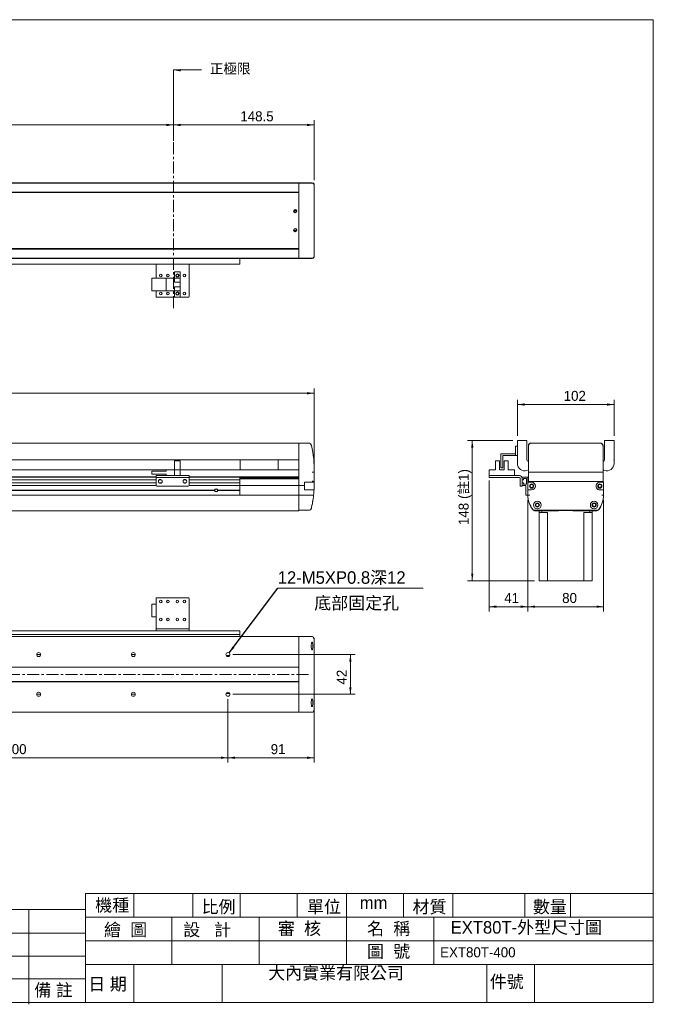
# Model space of a CAD drawing. Header units: millimetres. Extents: x 6 to 1479, y 5 to 1045.
# Tile 2 of 2: x 809 to 1479, y 5 to 1045. Entities that reach past the tile are written whole.
import ezdxf

# ---------------------------------------------------------------- set-up
doc = ezdxf.new("R2010")
doc.units = ezdxf.units.MM
doc.linetypes.add('CENTERX2', pattern=[20.32, 12.7, -2.54, 2.54, -2.54])
doc.layers.add('BORDER', color=7, linetype='Continuous', lineweight=0)
doc.styles.add('SLDTEXTSTYLE0', font='swtxt.ttf', dxfattribs={"width": 0.993})
doc.styles.get("Standard").update_dxf_attribs({"font": 'swtxt.ttf'})
doc.dimstyles.new('SLDDIMSTYLE0', dxfattribs={"dimtxt": 10.345171, "dimasz": 7.5, "dimexe": 0, "dimexo": 0.0625, "dimgap": 2.586293, "dimtad": 1, "dimtoh": 1, "dimdec": 3, "dimzin": 12, "dimdsep": 46, "dimtxsty": 'SLDTEXTSTYLE0', "dimsah": 1, "dimcen": 0.09, "dimadec": 0, "dimazin": 0, "dimtfac": 1, "dimtdec": 3, "dimtofl": 0, "dimtmove": 0, "dimatfit": 3, "dimfxl": 0, "dimtolj": 1, "dimtzin": 12, "dimarcsym": 0})
doc.dimstyles.new('SLDDIMSTYLE1', dxfattribs={"dimtxt": 7.5, "dimasz": 7.5, "dimexe": 0, "dimexo": 0.0625, "dimgap": 1.875, "dimtad": 0, "dimtih": 1, "dimtoh": 1, "dimdec": 0, "dimzin": 0, "dimdsep": 46, "dimtxsty": 'Standard', "dimsah": 1, "dimcen": 0.09, "dimadec": 0, "dimazin": 0, "dimtfac": 1, "dimtdec": 0, "dimtofl": 0, "dimtmove": 0, "dimatfit": 3, "dimfxl": 0, "dimtolj": 1, "dimtzin": 0, "dimarcsym": 0})
doc.dimstyles.new('SLDDIMSTYLE2', dxfattribs={"dimtxt": 10.345171, "dimasz": 7.5, "dimexe": 0, "dimexo": 0.0625, "dimgap": 2.586293, "dimtad": 1, "dimtoh": 1, "dimdec": 1, "dimzin": 12, "dimdsep": 46, "dimtxsty": 'SLDTEXTSTYLE0', "dimsah": 1, "dimcen": 0.09, "dimadec": 0, "dimazin": 0, "dimtfac": 1, "dimtdec": 3, "dimtofl": 0, "dimtmove": 0, "dimatfit": 3, "dimfxl": 0, "dimtolj": 1, "dimtzin": 12, "dimarcsym": 0})
doc.dimstyles.new('SLDDIMSTYLE4', dxfattribs={"dimtxt": 10.345171, "dimasz": 7.5, "dimexe": 0, "dimexo": 0.0625, "dimgap": 2.586293, "dimtad": 1, "dimtoh": 1, "dimdec": 0, "dimzin": 12, "dimdsep": 46, "dimtxsty": 'SLDTEXTSTYLE0', "dimsah": 1, "dimcen": 0.09, "dimadec": 0, "dimazin": 0, "dimtfac": 1, "dimtdec": 3, "dimtofl": 0, "dimtmove": 0, "dimatfit": 3, "dimfxl": 0, "dimtolj": 1, "dimtzin": 12, "dimarcsym": 0})

# ---------------------------------------------------------------- blocks, each defined once
blk = doc.blocks.new('*D2')
at = {"layer": 'BORDER'}
for p, q in [((388.4, 571.9), (388.4, 655.2)), ((1120.4, 571.9), (1120.4, 655.2)), ((1120.4, 650.2), (388.4, 650.2))]:
    blk.add_line(p, q, dxfattribs=at)
for points in [[(388.4, 650.2), (395.9, 648.9), (395.9, 651.4)], [(1120.4, 650.2), (1112.9, 651.4), (1112.9, 648.9)]]:
    blk.add_solid(points, dxfattribs=at)
at = {"layer": 'BORDER', "insert": (738.9, 664.6), "char_height": 10.58, "attachment_point": 1, "style": 'SLDTEXTSTYLE0'}
blk.add_mtext('732', dxfattribs=at)
blk = doc.blocks.new('*D5')
at = {"layer": 'BORDER'}
for p, q in [((571.9, 921.8), (571.9, 938.5)), ((971.9, 921.8), (971.9, 938.5)), ((571.9, 933.5), (971.9, 933.5))]:
    blk.add_line(p, q, dxfattribs=at)
for points in [[(571.9, 933.5), (579.4, 932.2), (579.4, 934.7)], [(971.9, 933.5), (964.4, 934.7), (964.4, 932.2)]]:
    blk.add_solid(points, dxfattribs=at)
at = {"layer": 'BORDER', "char_height": 10.58, "attachment_point": 1, "style": 'SLDTEXTSTYLE0'}
for s, insert in [('行程=', (731.2, 947.9)), ('400', (769.7, 947.9))]:
    blk.add_mtext(s, dxfattribs=dict(at, insert=insert))
blk = doc.blocks.new('*D7')
at = {"layer": 'BORDER'}
for p, q in [((971.9, 921.8), (971.9, 938.5)), ((1120.5, 875), (1120.5, 938.5)), ((1120.5, 933.5), (971.9, 933.5))]:
    blk.add_line(p, q, dxfattribs=at)
for points in [[(971.9, 933.5), (979.4, 932.2), (979.4, 934.7)], [(1120.5, 933.5), (1113, 934.7), (1113, 932.2)]]:
    blk.add_solid(points, dxfattribs=at)
at = {"layer": 'BORDER', "insert": (1042.5, 947.9), "char_height": 10.58, "attachment_point": 1, "style": 'SLDTEXTSTYLE0'}
blk.add_mtext('148.5', dxfattribs=at)
blk = doc.blocks.new('*D16')
at = {"layer": 'BORDER'}
for p, q in [((529.4, 327.3), (529.4, 260.3)), ((1029.4, 327.3), (1029.4, 260.3)), ((1029.4, 265.3), (529.4, 265.3))]:
    blk.add_line(p, q, dxfattribs=at)
for points in [[(529.4, 265.3), (536.9, 264.1), (536.9, 266.6)], [(1029.4, 265.3), (1021.9, 266.6), (1021.9, 264.1)]]:
    blk.add_solid(points, dxfattribs=at)
at = {"layer": 'BORDER', "char_height": 10.58, "attachment_point": 1, "style": 'SLDTEXTSTYLE0'}
for s, insert in [('100X5=', (738.1, 279.7)), ('500', (793.2, 279.7))]:
    blk.add_mtext(s, dxfattribs=dict(at, insert=insert))
blk = doc.blocks.new('*D17')
at = {"layer": 'BORDER'}
for p, q in [((1034.4, 374.3), (1163.8, 374.3)), ((1158.8, 374.3), (1158.8, 332.3)), ((1034.4, 332.3), (1163.8, 332.3))]:
    blk.add_line(p, q, dxfattribs=at)
for points in [[(1158.8, 374.3), (1157.5, 366.8), (1160, 366.8)], [(1158.8, 332.3), (1160, 339.8), (1157.5, 339.8)]]:
    blk.add_solid(points, dxfattribs=at)
at = {"layer": 'BORDER', "insert": (1144.3, 342.6), "char_height": 10.58, "attachment_point": 1, "rotation": 90, "style": 'SLDTEXTSTYLE0'}
blk.add_mtext('42', dxfattribs=at)
blk = doc.blocks.new('*D18')
at = {"layer": 'BORDER'}
for p, q in [((1029.4, 327.3), (1029.4, 260.3)), ((1120.5, 316.2), (1120.5, 260.3)), ((1120.5, 265.3), (1029.4, 265.3))]:
    blk.add_line(p, q, dxfattribs=at)
for points in [[(1029.4, 265.3), (1036.9, 264.1), (1036.9, 266.6)], [(1120.5, 265.3), (1113, 266.6), (1113, 264.1)]]:
    blk.add_solid(points, dxfattribs=at)
at = {"layer": 'BORDER', "insert": (1074.6, 279.7), "char_height": 10.58, "attachment_point": 1, "style": 'SLDTEXTSTYLE0'}
blk.add_mtext('91', dxfattribs=at)
blk = doc.blocks.new('SW_NOTE_4')
at = {"layer": 'BORDER', "color": 0}
for p, q in [((0, 0), (153.5, 0)), ((153.5, 0), (0, 0)), ((0, 0), (153.5, 0)), ((153.5, 0), (0, 0)), ((0, 0), (153.5, 0)), ((153.5, 0), (0, 0))]:
    blk.add_line(p, q, dxfattribs=at)
at = {"layer": 'BORDER', "color": 0, "insert": (0, 17.9, 1), "char_height": 13.229, "attachment_point": 1, "style": 'SLDTEXTSTYLE0'}
blk.add_mtext('12-M5XP0.8深12', dxfattribs=at)
blk = doc.blocks.new('*D21')
at = {"layer": 'BORDER'}
for p, q in [((1335.3, 605.2), (1335.3, 643.3)), ((1335.3, 638.3), (1437.3, 638.3)), ((1437.3, 605.2), (1437.3, 643.3))]:
    blk.add_line(p, q, dxfattribs=at)
for points in [[(1335.3, 638.3), (1342.8, 637), (1342.8, 639.5)], [(1437.3, 638.3), (1429.8, 639.5), (1429.8, 637)]]:
    blk.add_solid(points, dxfattribs=at)
at = {"layer": 'BORDER', "insert": (1384.1, 652.7), "char_height": 10.58, "attachment_point": 1, "style": 'SLDTEXTSTYLE0'}
blk.add_mtext('102', dxfattribs=at)
blk = doc.blocks.new('*D22')
at = {"layer": 'BORDER'}
for p, q in [((1330.3, 600.2), (1282.5, 600.2)), ((1287.5, 452.2), (1287.5, 600.2)), ((1353.3, 452.2), (1282.5, 452.2))]:
    blk.add_line(p, q, dxfattribs=at)
for points in [[(1287.5, 600.2), (1286.3, 592.7), (1288.8, 592.7)], [(1287.5, 452.2), (1288.8, 459.7), (1286.3, 459.7)]]:
    blk.add_solid(points, dxfattribs=at)
at = {"layer": 'BORDER', "char_height": 10.58, "attachment_point": 1, "rotation": 90, "style": 'SLDTEXTSTYLE0'}
for s, insert in [('(註1)', (1273.1, 538.6)), ('148', (1273.1, 511))]:
    blk.add_mtext(s, dxfattribs=dict(at, insert=insert))
blk = doc.blocks.new('*D23')
at = {"layer": 'BORDER'}
for p, q in [((1346.3, 537.7), (1346.3, 419.8)), ((1426.3, 537.7), (1426.3, 419.8)), ((1426.3, 424.8), (1346.3, 424.8))]:
    blk.add_line(p, q, dxfattribs=at)
for points in [[(1346.3, 424.8), (1353.8, 423.6), (1353.8, 426.1)], [(1426.3, 424.8), (1418.8, 426.1), (1418.8, 423.6)]]:
    blk.add_solid(points, dxfattribs=at)
at = {"layer": 'BORDER', "insert": (1382.5, 439.3), "char_height": 10.58, "attachment_point": 1, "style": 'SLDTEXTSTYLE0'}
blk.add_mtext('80', dxfattribs=at)
blk = doc.blocks.new('*D24')
at = {"layer": 'BORDER'}
for p, q in [((1305.3, 558.2), (1305.3, 419.8)), ((1346.3, 537.7), (1346.3, 419.8)), ((1305.3, 424.8), (1346.3, 424.8))]:
    blk.add_line(p, q, dxfattribs=at)
for points in [[(1305.3, 424.8), (1312.8, 423.6), (1312.8, 426.1)], [(1346.3, 424.8), (1338.8, 426.1), (1338.8, 423.6)]]:
    blk.add_solid(points, dxfattribs=at)
at = {"layer": 'BORDER', "insert": (1321.3, 439.3), "char_height": 10.58, "attachment_point": 1, "style": 'SLDTEXTSTYLE0'}
blk.add_mtext('41', dxfattribs=at)

msp = doc.modelspace()

# ---------------------------------------------------------------- linework, layer by layer
at = {"color": 7, "linetype": 'Continuous', "lineweight": 15}
for p, q in [((404.6964, 871.9716), (1104.1964, 871.9716)), ((1104.4464, 872.4716), (611.9464, 872.4716)), ((1104.1964, 868.9716), (1104.1964, 871.9716)), ((1104.4464, 871.3736), (1104.1964, 871.3736)), ((1104.4464, 871.2223), (1104.1964, 871.2223)), ((1104.4464, 871.1269), (1104.1964, 871.1269)), ((1104.4464, 870.9605), (1104.1964, 870.9605)), ((1104.4464, 870.856), (1104.1964, 870.856)), ((1104.4464, 870.6745), (1104.1964, 870.6745)), ((1104.1964, 862.4716), (1104.1964, 868.9716)), ((1104.4464, 865.3948), (1104.1964, 865.3948)), ((1104.4464, 864.9715), (1104.1964, 864.9715)), ((1110.4464, 872.4716), (1104.4464, 872.4716)), ((1104.4464, 872.0086), (1104.4464, 872.4716)), ((1104.4464, 872.0086), (1104.4464, 871.9716)), ((1115.6625, 871.9716), (1104.4464, 871.9716)), ((1104.4464, 871.9716), (1104.4464, 868.9716)), ((1104.4464, 868.9716), (1104.4464, 795.9716)), ((1110.4464, 872.4716), (1110.4464, 872.2201)), ((1118.3905, 872.4716), (1110.4464, 872.4716)), ((1118.4792, 872.2201), (1110.4464, 872.2201)), ((1115.6625, 871.9716), (1118.5241, 871.9716)), ((1120.5241, 794.9716), (1120.5241, 869.9716)), ((404.6965, 862.4716), (1104.1964, 862.4716)), ((404.6965, 862.0716), (1104.1964, 862.0716)), ((1104.1964, 862.0716), (1104.1964, 862.4716)), ((1104.4464, 862.4716), (1104.1964, 862.4716)), ((1104.1964, 802.8716), (1104.1964, 862.0716)), ((1104.1964, 847.4716), (1104.4464, 847.4716)), ((1104.1964, 817.4716), (1104.4464, 817.4716)), ((404.6965, 802.8716), (1104.1964, 802.8716)), ((404.6965, 802.4716), (1104.1964, 802.4716)), ((1104.1964, 802.4716), (1104.1964, 802.8716)), ((1104.1964, 795.9716), (1104.1964, 802.4716)), ((1104.4464, 802.4716), (1104.1964, 802.4716)), ((404.6964, 792.9716), (1104.1964, 792.9716)), ((1041.9464, 792.4715), (611.9464, 792.4715)), ((1104.4464, 792.4715), (1041.9464, 792.4715)), ((1041.9464, 786.4715), (1041.9464, 792.4715)), ((1104.4464, 799.9716), (1104.1964, 799.9716)), ((1104.1964, 799.5483), (1104.4464, 799.5483)), ((1104.1964, 792.9716), (1104.1964, 795.9716)), ((1104.4464, 794.2339), (1104.1964, 794.2339)), ((1104.1964, 794.0548), (1104.4464, 794.0548)), ((1104.4464, 793.951), (1104.1964, 793.951)), ((1104.1964, 793.7869), (1104.4464, 793.7869)), ((1104.4464, 793.6921), (1104.1964, 793.6921)), ((1104.1964, 793.5432), (1104.4464, 793.5432)), ((1104.4464, 795.9716), (1104.4464, 792.9716)), ((1115.6625, 792.9716), (1104.4464, 792.9716)), ((1104.4464, 792.9716), (1104.4464, 792.9345)), ((1104.4464, 792.4715), (1104.4464, 792.9345)), ((1110.4464, 792.4715), (1104.4464, 792.4715)), ((1110.4464, 792.4715), (1110.4464, 792.723)), ((1110.4464, 792.723), (1118.4792, 792.723)), ((1118.3905, 792.4715), (1110.4464, 792.4715)), ((1118.5241, 792.9716), (1115.6625, 792.9716)), ((1041.9464, 786.4715), (611.9464, 786.4715)), ((953.4464, 783.4716), (953.4464, 786.4715)), ((953.4464, 783.4716), (953.4464, 771.7215)), ((988.4464, 786.4715), (988.4464, 783.4716)), ((988.4464, 783.4716), (988.4464, 752.4716)), ((949.0714, 771.7215), (949.0714, 758.2215)), ((949.0714, 771.7215), (964.0714, 771.7215)), ((972.8214, 771.7215), (964.0714, 771.7215)), ((964.0714, 771.7215), (964.0714, 758.2215)), ((972.8214, 778.2215), (979.0714, 778.2215)), ((972.8214, 771.7215), (972.8214, 778.2215)), ((972.8214, 771.7215), (972.8214, 767.4715)), ((972.8214, 771.7215), (979.0714, 771.7215)), ((979.0714, 778.2215), (979.0714, 771.7215)), ((979.0714, 767.4715), (979.0714, 771.7215)), ((972.8214, 767.4715), (979.0714, 767.4715)), ((972.8214, 762.4715), (979.0714, 762.4715)), ((972.8214, 762.4715), (972.8214, 758.2215)), ((979.0714, 767.4715), (979.0714, 762.4715)), ((979.0714, 758.2215), (979.0714, 762.4715)), ((949.0714, 758.2215), (964.0714, 758.2215)), ((953.4464, 758.2215), (953.4464, 752.4716)), ((954.4464, 751.4716), (987.4464, 751.4716)), ((972.8214, 758.2215), (964.0714, 758.2215)), ((972.8214, 758.2215), (979.0714, 758.2215)), ((972.8214, 758.2215), (972.8214, 751.7216)), ((972.8214, 751.7216), (979.0714, 751.7216)), ((979.0714, 758.2215), (979.0714, 751.7216)), ((611.9464, 597.5626), (1104.1964, 597.5626)), ((1104.1964, 594.5626), (1104.1964, 597.5626)), ((1104.1964, 595.3626), (1104.4464, 595.3626)), ((1104.1964, 580.3626), (1104.1964, 594.5626)), ((1115.4098, 597.3626), (1104.4464, 597.3626)), ((1104.4464, 597.3626), (1104.4464, 594.3626)), ((1104.4464, 594.3626), (1104.4464, 557.798)), ((1333.2649, 593.8594), (1333.2649, 594.3594)), ((1333.2649, 594.3594), (1335.2649, 594.3594)), ((1333.2649, 593.8594), (1333.2649, 584.8594)), ((1335.2649, 579.9126), (1335.2649, 600.1626)), ((1335.2649, 600.1626), (1345.2649, 600.1626)), ((1345.2649, 600.1626), (1345.2649, 580.1626)), ((1346.7649, 594.3626), (1346.7649, 594.5626)), ((1346.7649, 566.9522), (1346.7649, 594.3626)), ((1349.7649, 597.5626), (1356.2649, 597.5626)), ((1349.7649, 597.3626), (1422.7649, 597.3626)), ((1356.2649, 597.5626), (1356.4649, 597.3626)), ((1416.0649, 597.3626), (1416.2649, 597.5626)), ((1416.2649, 597.5626), (1422.7649, 597.5626)), ((1425.7649, 594.5626), (1425.7649, 594.3626)), ((1425.7649, 594.3626), (1425.7649, 566.9522)), ((1427.2649, 580.1626), (1427.2649, 600.1626)), ((1427.2649, 600.1626), (1437.2649, 600.1626)), ((1437.2649, 600.1626), (1437.2649, 579.9126)), ((1104.4464, 589.8626), (1104.1964, 589.8626)), ((1317.7649, 571.3594), (1317.7649, 586.3594)), ((1317.7649, 586.3594), (1333.2649, 586.3594)), ((1319.7649, 571.3594), (1319.7649, 584.3594)), ((1319.7649, 584.3594), (1333.2649, 584.3594)), ((1333.2649, 584.3594), (1333.2649, 584.8594)), ((1335.2649, 584.3594), (1333.2649, 584.3594)), ((611.9464, 579.7626), (1104.1964, 579.7626)), ((972.8214, 569.3626), (972.8214, 578.6626)), ((972.8214, 578.6626), (979.0714, 578.6626)), ((979.0714, 578.6626), (979.0714, 569.3626)), ((1042.4464, 579.7626), (1042.4464, 569.1626)), ((1082.4464, 579.7626), (1082.4464, 569.1626)), ((1104.1964, 579.7626), (1104.1964, 580.3626)), ((1312.0149, 578.6626), (1312.0149, 569.3626)), ((1312.0149, 578.6626), (1316.2649, 578.6626)), ((1316.2649, 578.6626), (1316.2649, 569.3626)), ((1321.2649, 578.6626), (1321.2649, 569.3626)), ((1321.2649, 578.6626), (1325.5149, 578.6626)), ((1325.5149, 569.3626), (1325.5149, 578.6626)), ((1335.2649, 575.8594), (1335.2649, 579.4126)), ((1437.2649, 579.4126), (1437.2649, 575.8594)), ((953.4464, 561.8461), (580.4464, 561.8461)), ((953.4464, 561.6626), (580.4464, 561.6626)), ((611.9464, 569.1626), (964.0714, 569.1626)), ((949.0714, 564.908), (949.0714, 567.7512)), ((949.0714, 567.7512), (964.0714, 567.7512)), ((949.0714, 564.908), (964.0714, 564.908)), ((953.4464, 561.1626), (953.4464, 563.1626)), ((953.4464, 563.1626), (954.4464, 563.1626)), ((954.4464, 563.1626), (987.4464, 563.1626)), ((964.0714, 567.7512), (964.0714, 569.3626)), ((972.8214, 569.3626), (964.0714, 569.3626)), ((964.0714, 563.1626), (964.0714, 564.908)), ((972.8214, 569.3626), (979.0714, 569.3626)), ((972.8214, 563.1626), (972.8214, 569.3626)), ((979.0714, 563.1626), (979.0714, 569.3626)), ((979.0714, 569.1626), (1104.4464, 569.1626)), ((987.4464, 563.1626), (988.4464, 563.1626)), ((988.4464, 563.1626), (988.4464, 561.1626)), ((1104.4464, 561.8461), (988.4464, 561.8461)), ((1041.9464, 561.6626), (988.4464, 561.6626)), ((1041.9464, 558.8626), (1041.9464, 561.6626)), ((1120.4464, 566.9126), (1120.4464, 557.798)), ((1305.2649, 561.1626), (1305.2649, 563.1626)), ((1305.2649, 563.1626), (1306.2649, 563.1626)), ((1305.5149, 563.1626), (1305.5149, 569.3626)), ((1312.0149, 569.3626), (1305.5149, 569.3626)), ((1337.2649, 563.1626), (1306.2649, 563.1626)), ((1321.2649, 569.3626), (1316.2649, 569.3626)), ((1319.7649, 571.3594), (1317.7649, 571.3594)), ((1332.0149, 569.3626), (1325.5149, 569.3626)), ((1332.0149, 569.3626), (1332.0149, 563.1626)), ((1340.2649, 558.8626), (1340.2649, 561.6626)), ((1340.2649, 561.6626), (1346.2649, 561.6626)), ((1346.7649, 569.3172), (1345.2586, 568.7861)), ((1346.2649, 561.6626), (1346.2649, 552.6626)), ((1346.7649, 557.798), (1346.7649, 566.9522)), ((1348.7649, 566.9126), (1423.7649, 566.9126)), ((1427.2713, 568.7861), (1425.7649, 569.3172)), ((1425.7649, 566.9522), (1425.7649, 557.798)), ((953.5804, 552.6626), (580.3124, 552.6626)), ((953.4464, 558.8626), (580.4464, 558.8626)), ((953.4464, 555.4626), (580.4464, 555.4626)), ((954.4464, 561.1626), (953.4464, 561.1626)), ((953.4464, 560.1626), (953.4464, 561.1626)), ((953.4464, 560.1626), (953.4464, 553.1626)), ((954.4464, 561.1626), (987.4464, 561.1626)), ((954.4464, 552.1626), (987.4464, 552.1626)), ((959, 558.8626), (956.8929, 558.8626)), ((959, 555.4626), (956.8929, 555.4626)), ((985, 558.8626), (982.8929, 558.8626)), ((985, 555.4626), (982.8929, 555.4626)), ((988.4464, 561.1626), (987.4464, 561.1626)), ((1041.9464, 552.6626), (988.3124, 552.6626)), ((988.4464, 561.1626), (988.4464, 560.1626)), ((988.4464, 560.1626), (988.4464, 553.1626)), ((1041.9464, 558.8626), (988.4464, 558.8626)), ((1041.9464, 555.4626), (988.4464, 555.4626)), ((1041.9464, 561.3813), (1104.4464, 561.3813)), ((1104.4464, 561.0984), (1041.9464, 561.0984)), ((1041.9464, 560.6284), (1104.4464, 560.6284)), ((1104.4464, 560.3421), (1041.9464, 560.3421)), ((1041.9464, 559.8673), (1104.4464, 559.8673)), ((1041.9464, 555.4626), (1041.9464, 558.8626)), ((1041.9464, 552.6626), (1041.9464, 555.4626)), ((1041.9464, 547.9626), (1041.9464, 552.6626)), ((1104.4464, 552.6626), (1041.9464, 552.6626)), ((1104.4464, 557.798), (1104.4464, 557.4149)), ((1104.4464, 557.4149), (1104.4464, 552.6626)), ((1104.4464, 552.6626), (1104.4464, 557.4149)), ((1110.4464, 552.6626), (1104.4464, 552.6626)), ((1104.4464, 552.6626), (1104.4464, 542.6626)), ((1104.4464, 542.6626), (1104.4464, 552.6626)), ((1110.4464, 552.6626), (1110.4464, 556.1626)), ((1110.4464, 556.1626), (1118.4792, 556.1626)), ((1110.4464, 548.1626), (1110.4464, 552.6626)), ((1120.4719, 556.1626), (1118.4792, 556.1626)), ((1120.4464, 557.798), (1120.4464, 557.0318)), ((1120.4464, 557.0318), (1120.4464, 556.9126)), ((1306.2649, 561.1626), (1305.2649, 561.1626)), ((1306.2649, 561.1626), (1337.2649, 561.1626)), ((1338.2649, 560.1626), (1338.2649, 553.1626)), ((1338.2649, 552.1626), (1338.2649, 553.1626)), ((1340.2649, 552.1626), (1338.2649, 552.1626)), ((1341.7649, 558.8626), (1340.2649, 558.8626)), ((1340.2649, 555.4626), (1340.2649, 558.8626)), ((1340.2649, 552.6626), (1340.2649, 555.4626)), ((1340.2649, 555.4626), (1341.7649, 555.4626)), ((1344.2649, 552.6626), (1340.2649, 552.6626)), ((1340.2649, 552.6626), (1340.2649, 552.1626)), ((1344.7649, 560.0126), (1341.7649, 560.0126)), ((1341.7649, 560.0126), (1341.7649, 558.8626)), ((1341.7649, 555.4626), (1341.7649, 554.3126)), ((1341.7649, 554.3126), (1344.7649, 554.3126)), ((1344.2649, 547.9626), (1344.2649, 552.6626)), ((1344.7649, 554.3126), (1344.7649, 560.0126)), ((1346.2649, 548.1626), (1346.2649, 552.6626)), ((1348.5291, 556.1626), (1346.5163, 556.1626)), ((1348.5291, 556.1626), (1350.2649, 556.1626)), ((1348.6679, 556.9126), (1348.654, 556.9138)), ((1348.6679, 556.9126), (1423.8619, 556.9126)), ((1422.2649, 556.1626), (1424.0007, 556.1626)), ((1423.8759, 556.9138), (1423.8619, 556.9126)), ((1426.0135, 556.1626), (1424.0007, 556.1626)), ((1426.2649, 552.6626), (1426.2649, 548.1626)), ((1041.9464, 542.6626), (491.9464, 542.6626)), ((1015.2223, 547.9626), (768.6705, 547.9626)), ((1015.2223, 547.3626), (768.6705, 547.3626)), ((1015.1964, 547.6626), (768.6964, 547.6626)), ((1041.9464, 547.9626), (1018.6705, 547.9626)), ((1041.9464, 547.3626), (1018.6705, 547.3626)), ((1041.9464, 547.6626), (1018.6964, 547.6626)), ((1041.9464, 547.6626), (1041.9464, 547.9626)), ((1041.9464, 547.3626), (1041.9464, 547.6626)), ((1041.9464, 542.6626), (1041.9464, 547.3626)), ((1104.4464, 542.6626), (1041.9464, 542.6626)), ((1104.4464, 542.6626), (1104.4464, 527.442)), ((1117.9549, 542.6626), (1104.4464, 542.6626)), ((1104.4464, 526.8985), (1104.4464, 542.6626)), ((1118.3905, 548.1626), (1110.4464, 548.1626)), ((1117.9552, 542.6625), (1117.9549, 542.6626)), ((1118.3905, 548.1626), (1120.393, 548.1626)), ((1344.5649, 547.6626), (1344.2649, 547.9626)), ((1344.2649, 547.3626), (1344.5649, 547.6626)), ((1344.2649, 542.6626), (1344.2649, 547.3626)), ((1346.2649, 542.6626), (1344.2649, 542.6626)), ((1346.2649, 542.6626), (1346.2649, 548.1626)), ((1346.2649, 548.1626), (1348.2649, 548.1626)), ((1350.2649, 548.1626), (1348.2649, 548.1626)), ((1424.2649, 548.1626), (1422.2649, 548.1626)), ((1424.2649, 548.1626), (1426.2649, 548.1626)), ((1426.2649, 548.1626), (1426.2649, 542.6626)), ((1104.4464, 526.1626), (499.4464, 526.1626)), ((1104.4464, 526.1626), (1104.4464, 526.8985)), ((1115.4094, 526.6626), (1104.4464, 526.6626)), ((1419.485, 526.6626), (1353.0448, 526.6626)), ((1378.4649, 526.1626), (1353.4412, 526.1626)), ((1356.3151, 528.1629), (1356.2147, 528.1629)), ((1358.2649, 524.1626), (1358.2649, 526.1626)), ((1360.9457, 524.1626), (1358.2649, 524.1626)), ((1358.2649, 524.1626), (1358.2649, 452.1626)), ((1360.9457, 526.1626), (1360.9457, 524.1626)), ((1367.1249, 524.1626), (1360.9457, 524.1626)), ((1367.1249, 524.1626), (1367.1249, 452.1626)), ((1378.4649, 526.1626), (1378.7649, 526.4626)), ((1378.7649, 526.4626), (1393.7649, 526.4626)), ((1393.7649, 526.4626), (1394.0649, 526.1626)), ((1419.0887, 526.1626), (1394.0649, 526.1626)), ((1411.5841, 524.1626), (1405.4049, 524.1626)), ((1405.4049, 524.1626), (1405.4049, 452.1626)), ((1411.5841, 524.1626), (1411.5841, 526.1626)), ((1411.5841, 524.1626), (1414.2649, 524.1626)), ((1414.2649, 526.1626), (1414.2649, 524.1626)), ((1414.2649, 524.1626), (1414.2649, 452.1626)), ((1416.3151, 528.1629), (1416.2147, 528.1629)), ((1358.2649, 452.1626), (1362.6949, 452.1626)), ((1362.6949, 452.1626), (1367.1249, 452.1626)), ((1367.1249, 452.1626), (1405.4049, 452.1626)), ((1405.4049, 452.1626), (1409.8349, 452.1626)), ((1409.8349, 452.1626), (1414.2649, 452.1626)), ((949.0714, 427.5625), (949.0714, 414.0625)), ((949.0714, 427.5625), (953.4464, 427.5625)), ((953.4464, 433.3125), (953.4464, 402.3125)), ((954.4464, 434.3125), (987.4464, 434.3125)), ((988.4464, 433.3125), (988.4464, 402.3125)), ((949.0714, 414.0625), (953.4464, 414.0625)), ((1041.9464, 395.3125), (491.9464, 395.3125)), ((953.5804, 399.3125), (580.3124, 399.3125)), ((953.4464, 401.3125), (953.4464, 402.3125)), ((953.4464, 399.3125), (953.4464, 401.3125)), ((953.4464, 401.3125), (954.4464, 401.3125)), ((954.4464, 399.3125), (953.5804, 399.3125)), ((954.4464, 401.3125), (987.4464, 401.3125)), ((954.4464, 399.3125), (987.4464, 399.3125)), ((987.4464, 401.3125), (988.4464, 401.3125)), ((988.3124, 399.3125), (987.4464, 399.3125)), ((1041.9464, 399.3125), (988.3124, 399.3125)), ((988.4464, 402.3125), (988.4464, 401.3125)), ((988.4464, 401.3125), (988.4464, 399.3125)), ((1041.9464, 395.3125), (1041.9464, 399.3125)), ((1041.9464, 393.3125), (1041.9464, 395.3125)), ((1104.4464, 393.3125), (404.4464, 393.3125)), ((1041.9464, 393.3125), (491.9464, 393.3125)), ((1117.9549, 393.3125), (1104.4464, 393.3125)), ((1104.4464, 393.3125), (1104.4464, 388.117)), ((1104.4464, 387.6861), (1104.4464, 393.3125)), ((1104.4464, 386.1362), (1104.4464, 387.6861)), ((1104.4464, 361.1125), (1104.4464, 386.1362)), ((1117.9552, 393.3125), (1117.9549, 393.3125)), ((1120.393, 389.3125), (1120.393, 391.3125)), ((1120.4719, 391.0483), (1120.4719, 389.3125)), ((1120.5173, 321.1774), (1120.5173, 385.4537)), ((1120.5241, 315.8125), (1120.5241, 390.8125)), ((827.3464, 374.3125), (831.5464, 374.3125)), ((927.3464, 374.3125), (931.5464, 374.3125)), ((1117.346, 383.2623), (1117.346, 383.3627)), ((1031.293, 373.3125), (1027.5998, 373.3125)), ((1104.4464, 361.1125), (499.4464, 361.1125)), ((1104.4464, 360.8125), (499.4464, 360.8125)), ((1104.4464, 361.1125), (1104.4464, 360.8125)), ((1104.4464, 360.8125), (1104.4464, 345.8125)), ((1104.4464, 345.8125), (499.4464, 345.8125)), ((1104.4464, 345.5125), (499.4464, 345.5125)), ((1104.4464, 345.8125), (1104.4464, 345.5125)), ((1104.4464, 320.4887), (1104.4464, 345.5125)), ((1027.5998, 333.3125), (1031.293, 333.3125)), ((827.3464, 332.3125), (831.5464, 332.3125)), ((927.3464, 332.3125), (931.5464, 332.3125)), ((1117.346, 323.2623), (1117.346, 323.3627)), ((1104.4464, 313.3125), (404.4464, 313.3125)), ((1104.4464, 318.9388), (1104.4464, 320.4887)), ((1104.4464, 313.3125), (1104.4464, 318.9388)), ((1104.4464, 318.508), (1104.4464, 313.3125)), ((1117.9549, 313.3125), (1104.4464, 313.3125)), ((1117.9549, 313.3125), (1117.9552, 313.3125)), ((1120.393, 315.3125), (1120.393, 317.3125)), ((1120.4719, 317.3125), (1120.4719, 315.5767))]:
    msp.add_line(p, q, dxfattribs=at)
at = {"color": 7, "linetype": 'Continuous', "lineweight": 15, "flags": 128}
for points in [[(1118.4464, 566.9522), (1118.4913, 566.9513), (1118.8858, 566.9434), (1119.5069, 566.9311), (1120.0083, 566.9212), (1120.3337, 566.9148), (1120.4464, 566.9126)], [(1120.4464, 556.9138), (1120.4464, 556.9126), (1120.4719, 556.1626)], [(1346.5163, 556.1626), (1346.5618, 556.4675), (1346.6952, 557.2442)], [(1425.8347, 557.2442), (1425.968, 556.4675), (1426.0135, 556.1626)], [(1117.9552, 542.6625), (1118.6134, 542.5918), (1119.1974, 542.5292), (1119.6413, 542.4818), (1119.8951, 542.455), (1119.9302, 542.4514), (1119.9436, 542.4501)], [(1119.0553, 536.1097), (1119.0586, 536.1292), (1118.9914, 535.7444), (1118.8514, 534.9697), (1118.6446, 533.8849), (1118.3834, 532.5987), (1118.0894, 531.2453), (1117.7972, 529.9819), (1117.5512, 528.9722), (1117.3933, 528.347), (1117.346, 528.1629)], [(1117.346, 383.3627), (1117.3464, 383.4309), (1117.4106, 384.7097), (1117.5726, 385.835), (1117.8117, 386.7046), (1118.0985, 387.2152), (1118.2908, 387.3125), (1118.569, 387.081), (1118.8005, 386.4073), (1118.9637, 385.378), (1119.0499, 384.1264), (1119.0586, 382.7969), (1118.9914, 381.5319), (1118.8514, 380.4629), (1118.6446, 379.7023), (1118.3834, 379.3363), (1118.0894, 379.4191), (1117.7972, 379.9592), (1117.5512, 380.8997), (1117.3933, 382.1119), (1117.346, 383.2623)], [(1120.4719, 391.0483), (1120.3578, 391.7206), (1120.3454, 391.7431)], [(1120.4719, 389.3125), (1120.4784, 387.9888), (1120.4945, 386.8143), (1120.5109, 385.9211), (1120.5173, 385.4102), (1120.5069, 385.3392), (1120.4799, 385.7155), (1120.4441, 386.4971), (1120.4116, 387.5967), (1120.3941, 388.8899), (1120.393, 389.3125)], [(1117.346, 323.3627), (1117.3464, 323.4309), (1117.4106, 324.7097), (1117.5726, 325.835), (1117.8117, 326.7046), (1118.0985, 327.2152), (1118.2908, 327.3125), (1118.569, 327.081), (1118.8005, 326.4073), (1118.9637, 325.378), (1119.0499, 324.1265), (1119.0586, 322.7969), (1118.9914, 321.5319), (1118.8514, 320.4629), (1118.6446, 319.7023), (1118.3834, 319.3363), (1118.0894, 319.4191), (1117.7972, 319.9592), (1117.5512, 320.8997), (1117.3933, 322.1119), (1117.346, 323.2623)], [(1120.3182, 314.8732), (1120.4189, 315.1149), (1120.4719, 315.5767)], [(1120.393, 317.3125), (1120.3944, 317.775), (1120.4123, 319.0626), (1120.4451, 320.1535), (1120.4809, 320.9254), (1120.5074, 321.29), (1120.5173, 321.206), (1120.5105, 320.6835), (1120.494, 319.7814), (1120.4781, 318.6005), (1120.4719, 317.3125)]]:
    msp.add_lwpolyline(points, dxfattribs=at)
at = {"color": 7, "linetype": 'Continuous', "lineweight": 15}
for centre, radius in [((1100.4464, 842.4716), 1.75), ((1100.4464, 842.4716), 1.3), ((1100.4464, 822.4716), 1.75), ((1100.4464, 822.4716), 1.3), ((958.4464, 774.4716), 1.3), ((965.9464, 774.4716), 1.3), ((975.9464, 774.4716), 1.75), ((975.9464, 774.4716), 1.3), ((983.4464, 774.4716), 1.3), ((958.4464, 755.4716), 1.3), ((965.9464, 755.4716), 1.3), ((975.9464, 755.4716), 1.75), ((975.9464, 755.4716), 1.3), ((983.4464, 755.4716), 1.3), ((957.9464, 557.1626), 2), ((983.9464, 557.1626), 2), ((1350.2649, 552.1626), 2.25), ((1350.2649, 552.1626), 1.65), ((1422.2649, 552.1626), 2.25), ((1422.2649, 552.1626), 1.65), ((1016.9464, 547.6626), 1.3), ((1356.2649, 532.1626), 2.25), ((1356.2649, 532.1626), 1.65), ((1416.2649, 532.1626), 2.25), ((1416.2649, 532.1626), 1.65), ((958.4464, 430.3125), 1.3), ((965.9464, 430.3125), 1.3), ((975.9464, 430.3125), 1.3), ((983.4464, 430.3125), 1.3), ((958.4464, 411.3125), 1.3), ((965.9464, 411.3125), 1.3), ((975.9464, 411.3125), 1.3), ((983.4464, 411.3125), 1.3), ((829.4464, 374.3125), 2.1), ((929.4464, 374.3125), 2.1), ((1029.4464, 374.3125), 2.1), ((829.4464, 332.3125), 2.1), ((929.4464, 332.3125), 2.1), ((1029.4464, 332.3125), 2.1)]:
    msp.add_circle(centre, radius, dxfattribs=at)
for centre, radius, start, end in [((1118.4584, 870.5845), 1.8882, 9.9504471, 92.0601628), ((1118.4691, 870.2174), 2.0028, 359.7132169, 89.7093551), ((1118.5241, 869.9716), 2, 0, 90), ((1099.4464, 844.9716), 2.25, 263.0468318, 320.5559871), ((1099.4464, 844.9716), 1.65, 270.5714093, 313.0314096), ((1099.4464, 819.9716), 2.25, 39.4440129, 96.9531682), ((1099.4464, 819.9716), 1.65, 46.9685904, 89.4285907), ((1118.456, 794.3922), 1.9218, 268.0466079, 349.4681201), ((1118.546, 794.5978), 1.876, 267.9620178, 349.3308872), ((1118.5241, 794.9716), 2, 270, 0), ((954.4464, 752.4716), 1, 180, 270), ((987.4464, 752.4716), 1, 270, 0), ((1115.4098, 595.3626), 2, 14.4830602, 90), ((1021.5807, 571.1193), 98.9104, 13.8772911, 14.4869675), ((1020.5241, 570.8534), 100, 357.7414962, 13.8800289), ((1349.7649, 594.5626), 3, 90, 180), ((1349.7649, 594.3626), 3, 89.9999832, 179.9999812), ((1422.7649, 594.5626), 3, 11.2360708, 90), ((1422.7649, 594.3626), 3, 0.0000551, 90.000016), ((1422.7649, 594.5626), 3, 0, 8.1845965), ((1335.2649, 579.6626), 0.25, 270, 90), ((1342.7649, 575.8594), 7.5, 180, 289.4198239), ((1347.2649, 580.1626), 2, 180, 255.5224878), ((1425.2649, 580.1626), 2, 284.4775122, 0), ((1429.7649, 575.8594), 7.5, 250.5801761, 0), ((1437.2649, 579.6626), 0.25, 90, 270), ((1337.2649, 560.1626), 3, 0, 90), ((1348.1508, 586.4093), 19.5064, 265.9258889, 271.804171), ((1424.379, 586.4109), 19.508, 268.1960575, 274.0738784), ((954.4464, 553.1626), 1, 180, 270), ((987.4464, 553.1626), 1, 270, 0), ((1118.8818, 553.6609), 3.6096, 64.3145591, 96.9281821), ((1020.5354, 553.1471), 99.982, 357.1423861, 1.7283214), ((1337.2649, 560.1626), 1, 0, 90), ((1371.2649, 552.6259), 25, 171.8671829, 179.9158748), ((1371.2649, 552.6259), 25, 168.9561109, 171.8176793), ((1371.2649, 552.6259), 25, 168.956036, 169.3544602), ((1344.2676, 536.8756), 20.5127, 77.6526454, 83.2033675), ((1344.7649, 557.798), 2, 348.956036, 0), ((1350.2649, 552.1626), 4, 270.0000004, 89.9999996), ((1422.2649, 552.1626), 4, 89.9999644, 270.0000356), ((1428.2622, 536.876), 20.5123, 96.7965916, 102.3474222), ((1427.7649, 557.798), 2, 180, 191.043964), ((1401.2649, 552.6259), 25, 10.6455398, 11.043964), ((1401.2649, 552.6259), 25, 8.1326498, 11.0438891), ((1401.2649, 552.6259), 25, 0.0841252, 8.1328171), ((1016.9464, 547.6626), 1.75, 170.1291104, 180), ((1016.9464, 547.6626), 1.75, 180, 189.8708896), ((1016.9464, 547.6626), 1.75, 9.8708896, 170.1291104), ((1016.9464, 547.6626), 1.75, 189.8708896, 350.1291104), ((1016.9464, 547.6626), 1.75, 0, 9.8708896), ((1016.9464, 547.6626), 1.75, 350.1291104, 0), ((1020.5155, 553.1474), 100.0019, 345.5319032, 353.8592571), ((1020.5173, 553.1471), 100, 353.8593101, 357.142864), ((1371.2649, 542.6992), 25, 180.0840428, 190.9419128), ((1371.2649, 542.6992), 25, 180.0840905, 217.6104679), ((1347.8624, 548.1818), 5.7458, 253.8573864, 274.0169464), ((1401.2649, 542.6992), 25, 322.3895234, 359.9158994), ((1424.6674, 548.1818), 5.7458, 265.9830259, 286.1426189), ((1401.2649, 542.6992), 25, 347.9071625, 359.9159572), ((1371.2649, 542.6992), 25, 206.6043401, 219.1999891), ((1356.2649, 532.1626), 4, 270.7187896, 269.2812104), ((1416.2649, 532.1626), 4, 270.7187895, 269.2812105), ((1401.2649, 542.6992), 25, 320.8000109, 332.5379897), ((1115.4094, 528.6626), 2, 270, 345.5318006), ((1353.0448, 528.6626), 2, 217.6104761, 269.9999997), ((1353.4412, 528.1626), 2, 219.1999891, 270), ((1419.0887, 528.1626), 2, 270, 320.8000109), ((1419.485, 528.6626), 2, 270.0000003, 322.3895239), ((954.4464, 433.3125), 1, 90, 180), ((987.4464, 433.3125), 1, 0, 90), ((1117.948, 391.3169), 1.9956, 359.8729464, 89.7927905), ((1118.392, 391.3115), 2.001, 0.029622, 90.0430094), ((1117.948, 315.3081), 1.9956, 270.2071848, 0.1271851), ((1118.3916, 315.3139), 2.0014, 269.9684742, 359.9590011)]:
    msp.add_arc(centre, radius, start, end, dxfattribs=at)
at = {"layer": 'BORDER', "color": 7}
for p, q in [((1478.802, 1044.5946), (6.0487, 1044.5946)), ((1478.802, 6.8828), (1478.802, 1044.5946)), ((878.9657, 121.8828), (1478.802, 121.8828)), ((878.9657, 121.8828), (878.9657, 6.8828)), ((930.079, 121.8828), (930.079, 96.8828)), ((992.345, 121.8828), (992.345, 96.8828)), ((1042.345, 121.8828), (1042.345, 96.8828)), ((1102.4875, 121.8828), (1102.4875, 96.8828)), ((1154.611, 121.8828), (1154.611, 46.8828)), ((1214.7535, 121.8828), (1214.7535, 96.8828)), ((1266.877, 121.8828), (1266.877, 96.8828)), ((1343.0575, 121.8828), (1343.0575, 96.8828)), ((1391.1715, 121.8828), (1391.1715, 96.8828)), ((338.9657, 104.9968), (878.9657, 104.9968)), ((818.8787, 104.9968), (818.8787, 4.9968)), ((878.9657, 96.8828), (1478.802, 96.8828)), ((970.174, 96.8828), (970.174, 46.8828)), ((1062.3925, 96.8828), (1062.3925, 46.8828)), ((1246.8295, 96.8828), (1246.8295, 46.8828)), ((338.9657, 79.9968), (878.9657, 79.9968)), ((878.9657, 71.8828), (1478.802, 71.8828)), ((338.9657, 55.9398), (878.9657, 55.9398)), ((878.9657, 46.8828), (1478.802, 46.8828)), ((930.079, 46.8828), (930.079, 6.8828)), ((1023.2999, 46.8828), (1023.2999, 6.8828)), ((1302.9625, 46.8828), (1302.9625, 6.8828)), ((1353.284, 46.8828), (1353.284, 6.8828)), ((338.9657, 31.8828), (878.9657, 31.8828)), ((6.0487, 6.8828), (1478.802, 6.8828))]:
    msp.add_line(p, q, dxfattribs=at)
at = {"layer": 'BORDER'}
for p, q in [((971.9464, 916.8189), (971.9464, 991.4814)), ((971.9464, 991.4814), (1001.4986, 991.4814)), ((978.8041, 991.2137), (971.9464, 991.4814))]:
    msp.add_line(p, q, dxfattribs=at)
at = {"layer": 'BORDER', "linetype": 'CENTERX2'}
msp.add_line((971.9464, 739.9418), (971.9464, 916.8189), dxfattribs=at)
at = {"layer": 'BORDER', "linetype": 'CENTERX2', "lineweight": 0}
msp.add_line((1114.4464, 353.3125), (489.4464, 353.3125), dxfattribs=at)
at = {"layer": 'BORDER'}
msp.add_solid([(971.9464, 991.4814), (979.392, 989.9398), (979.4895, 992.4379)], dxfattribs=at)

# ---------------------------------------------------------------- block references
msp.add_blockref('SW_NOTE_4', (1082.0111, 444.3121), dxfattribs=at)

# ---------------------------------------------------------------- texts
at = {"layer": 'BORDER', "attachment_point": 1, "style": 'SLDTEXTSTYLE0'}
for s, insert, char_height in [('正極限', (1010.2763, 998.1804), 10.58333), ('底部固定孔', (1120.608, 435.2946), 13.22917), ('機種', (889.2101, 116.2841), 13.22917), ('比例', (1001.6055, 114.5605), 13.22917), ('單位', (1112.9622, 114.5605), 13.22917), ('mm', (1168.646, 118.8629), 13.22917), ('材質', (1224.4306, 114.5605), 13.22917), ('數量', (1351.5478, 114.5605), 13.22917), ('名  稱', (1176.4071, 91.605), 13.22917), ('EXT80T-{\\fPMingLiU|b0|i0|c136|p18;外型尺寸圖}', (1264.6654, 92.8668), 13.229167), ('繪  圖', (898.4445, 90.3535), 13.22917), ('設   計', (982.1415, 90.3535), 13.22917), ('審  核', (1082.1063, 91.605), 13.22917), ('圖  號', (1176.2692, 67.5297), 13.22917), ('EXT80T-400', (1253.5925, 65.2333), 10.58333), ('{\\fPMingLiU|b0|i0|c136|p18;大內實業有限公司}', (1071.9714, 44.6919), 13.229167), ('日 期', (881.8098, 32.9841), 13.22917), ('件號', (1306.0397, 35.5894), 13.22917), ('備 註', (824.8059, 26.5831), 13.22917)]:
    msp.add_mtext(s, dxfattribs=dict(at, insert=insert, char_height=char_height))

# ---------------------------------------------------------------- dimensions: what is measured, and where the dimension line sits
at = {"layer": 'BORDER'}
for base, p1, p2, text, picture, middle in [((971.9464, 933.4716), (571.9464, 916.8189), (971.9464, 916.8189), '行程=<>', '*D5', (764.2533, 933.4716)), ((529.4464, 265.3046), (1029.4464, 332.3125), (529.4464, 332.3125), '100X5=<>', '*D16', (779.4464, 265.3046))]:
    dim = msp.add_linear_dim(base=base, p1=p1, p2=p2, text=text, dimstyle='SLDDIMSTYLE0', dxfattribs=at)
    dim.commit()
    dim.dimension.update_dxf_attribs({"geometry": picture, "text_midpoint": middle, "dimtype": 160})
for base, p1, p2, dimstyle, picture, middle in [((971.9464, 933.4716), (1120.5241, 869.9716), (971.9464, 916.8189), 'SLDDIMSTYLE2', '*D7', (1063.2187, 933.4716)), ((388.4464, 650.1626), (1120.4464, 566.9126), (388.4464, 566.9126), 'SLDDIMSTYLE0', '*D2', (754.4464, 650.1626)), ((1437.2649, 638.2788), (1335.2649, 600.1626), (1437.2649, 600.1626), 'SLDDIMSTYLE0', '*D21', (1397.0298, 638.2788)), ((1346.2649, 424.8408), (1305.2649, 563.1626), (1346.2649, 542.6626), 'SLDDIMSTYLE0', '*D24', (1329.8828, 424.8408)), ((1346.2649, 424.8408), (1426.2649, 542.6626), (1346.2649, 542.6626), 'SLDDIMSTYLE0', '*D23', (1391.9728, 424.8408)), ((1029.4464, 265.3046), (1120.5173, 321.1894), (1029.4464, 332.3125), 'SLDDIMSTYLE4', '*D18', (1083.19, 265.3046))]:
    dim = msp.add_linear_dim(base=base, p1=p1, p2=p2, dimstyle=dimstyle, dxfattribs=at)
    dim.commit()
    dim.dimension.update_dxf_attribs({"geometry": picture, "text_midpoint": middle, "dimtype": 160})
dim = msp.add_linear_dim(base=(1287.5124, 600.1626), p1=(1358.2649, 452.1626), p2=(1335.2649, 600.1626), angle=90, text='<>(註1)', dimstyle='SLDDIMSTYLE0', dxfattribs=at)
dim.commit()
dim.dimension.update_dxf_attribs({"geometry": '*D22', "text_midpoint": (1287.5124, 542.2207), "dimtype": 160})
dim = msp.add_linear_dim(base=(1158.7619, 332.3125), p1=(1029.4464, 374.3125), p2=(1029.4464, 332.3125), angle=90, dimstyle='SLDDIMSTYLE0', dxfattribs=at)
dim.commit()
dim.dimension.update_dxf_attribs({"geometry": '*D17', "text_midpoint": (1158.7619, 352.895), "dimtype": 160})

# ---------------------------------------------------------------- leaders
msp.add_leader([(1030.6164, 376.0564), (1082.0111, 444.3121)], dimstyle='SLDDIMSTYLE1', dxfattribs=at)

doc.saveas('drawing.dxf')
